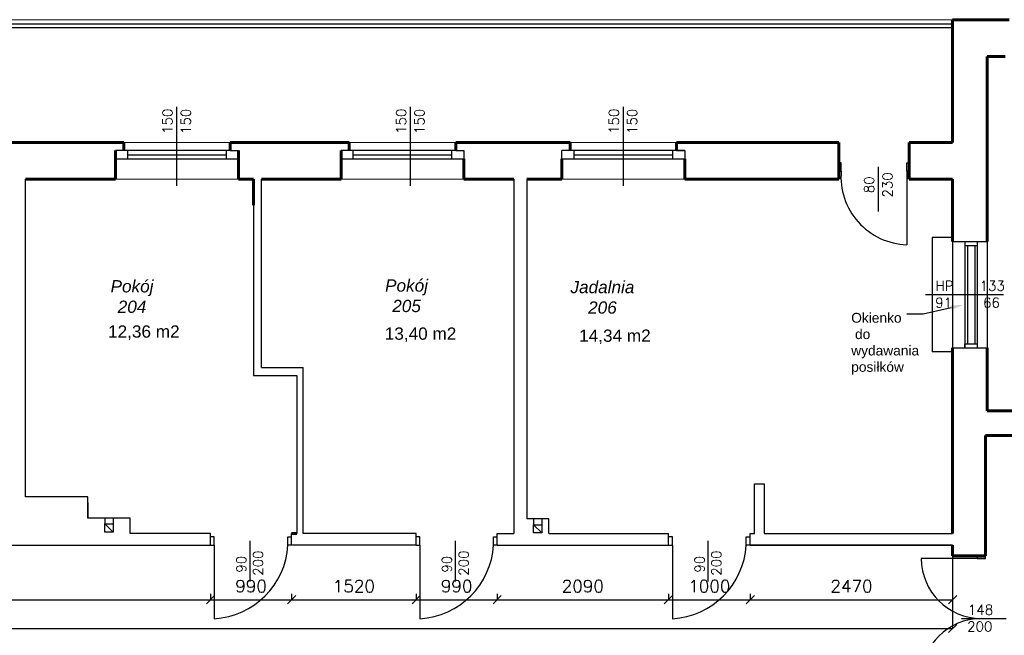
# Model space of a CAD drawing. Header units: millimetres. Extents: x -29041 to 64500, y 110629 to 283923.
# Tile 13 of 49: x 12167 to 24188, y 133450 to 140974. Entities that reach past the tile are written whole.
import ezdxf
from ezdxf import colors
from ezdxf.entities.mleader import LeaderData, LeaderLine
from ezdxf.math import Vec2, Vec3

# ---------------------------------------------------------------- set-up
doc = ezdxf.new("R2010")
doc.units = ezdxf.units.MM
for name, color, linetype in [('beton', 7, 'Continuous'), ('cienka', 1, 'Continuous'), ('sciany', 7, 'Continuous')]:
    doc.layers.add(name, color=color, linetype=linetype)
for name, color, linetype, lineweight in [('ISTN_PRZEKROJOWA', 7, 'Continuous', 60), ('ISTN_WIDOKOWA', 7, 'Continuous', 13), ('opisy_pomieszczen', 1, 'Continuous', 20)]:
    doc.layers.add(name, color=color, linetype=linetype, lineweight=lineweight)
doc.styles.add('ARIAL', font='ARIALN.TTF')
doc.styles.add('SLAWEK', font='simplex.shx', dxfattribs={"width": 0.7, "height": 1})
doc.styles.get("Standard").update_dxf_attribs({"font": 'arial.ttf'})
doc.styles.add('TXT 50', font='simplex.shx', dxfattribs={"height": 150})
doc.styles.add('txt150', font='arial.ttf', dxfattribs={"height": 150})
doc.dimstyles.new('wymiary1do50', dxfattribs={"dimtxt": 150, "dimasz": 100, "dimexe": 0.18, "dimexo": 0.066, "dimgap": 90, "dimtad": 1, "dimdec": 0, "dimzin": 0, "dimdsep": 46, "dimtxsty": 'txt150', "dimblk": 'OBLIQUE', "dimcen": 0.09, "dimclrd": 1, "dimclre": 1, "dimadec": 0, "dimazin": 0, "dimtfac": 1, "dimtdec": 0, "dimtix": 1, "dimtofl": 0, "dimtmove": 2, "dimatfit": 3, "dimfxl": 1, "dimtfillclr": 256, "dimtolj": 1, "dimtzin": 0, "dimarcsym": 0})

# ---------------------------------------------------------------- blocks, each defined once
blk = doc.blocks.new('_Oblique')
at = {"layer": 'sciany', "color": 0, "lineweight": -2}
blk.add_line((-0.5, -0.5), (0.5, 0.5), dxfattribs=at)
blk = doc.blocks.new('*D88')
at = {"layer": 'beton', "color": 1, "lineweight": -2}
for p, q in [((23557, 134554), (23557, 133534)), ((-1313, 134270), (-1313, 133534)), ((-1313, 133534), (23557, 133534))]:
    blk.add_line(p, q, dxfattribs=at)
at = {"layer": 'Defpoints', "color": 0}
for p in [(23557, 134554), (-1313, 134270), (23557, 133534)]:
    blk.add_point(p, dxfattribs=at)
at = {"layer": 'beton', "color": 1, "lineweight": -2, "xscale": 100, "yscale": 100, "zscale": 100, "rotation": 180}
blk.add_blockref('_Oblique', (-1313, 133534), dxfattribs=at)
at = {"layer": 'beton', "color": 1, "lineweight": -2, "xscale": 100, "yscale": 100, "zscale": 100}
blk.add_blockref('_Oblique', (23557, 133534), dxfattribs=at)
at = {"layer": 'beton', "color": 0, "insert": (11122, 133725), "char_height": 150, "attachment_point": 5, "style": 'TXT 50'}
blk.add_mtext('\\A1;24870', dxfattribs=at)
blk = doc.blocks.new('*D97')
at = {"layer": 'beton', "color": 1, "lineweight": -2}
for p, q in [((8527, 133956), (8527, 133886)), ((14497, 133956), (14497, 133886)), ((8527, 133886), (14497, 133886))]:
    blk.add_line(p, q, dxfattribs=at)
at = {"layer": 'Defpoints', "color": 0}
for p in [(8527, 133956), (14497, 133956), (14497, 133886)]:
    blk.add_point(p, dxfattribs=at)
at = {"layer": 'beton', "color": 1, "lineweight": -2, "xscale": 100, "yscale": 100, "zscale": 100, "rotation": 180}
blk.add_blockref('_Oblique', (8527, 133886), dxfattribs=at)
at = {"layer": 'beton', "color": 1, "lineweight": -2, "xscale": 100, "yscale": 100, "zscale": 100}
blk.add_blockref('_Oblique', (14497, 133886), dxfattribs=at)
at = {"layer": 'beton', "color": 0, "insert": (11512, 134051), "char_height": 150, "attachment_point": 5, "style": 'TXT 50'}
blk.add_mtext('\\A1;5970', dxfattribs=at)
blk = doc.blocks.new('*D98')
at = {"layer": 'beton', "color": 1, "lineweight": -2}
for p, q in [((14497, 133956), (14497, 133886)), ((15487, 133956), (15487, 133886)), ((14497, 133886), (15487, 133886))]:
    blk.add_line(p, q, dxfattribs=at)
at = {"layer": 'Defpoints', "color": 0}
for p in [(14497, 133956), (15487, 133956), (15487, 133886)]:
    blk.add_point(p, dxfattribs=at)
at = {"layer": 'beton', "color": 1, "lineweight": -2, "xscale": 100, "yscale": 100, "zscale": 100, "rotation": 180}
blk.add_blockref('_Oblique', (14497, 133886), dxfattribs=at)
at = {"layer": 'beton', "color": 1, "lineweight": -2, "xscale": 100, "yscale": 100, "zscale": 100}
blk.add_blockref('_Oblique', (15487, 133886), dxfattribs=at)
at = {"layer": 'beton', "color": 0, "insert": (14992, 134051), "char_height": 150, "attachment_point": 5, "style": 'TXT 50'}
blk.add_mtext('\\A1;990', dxfattribs=at)
blk = doc.blocks.new('*D99')
at = {"layer": 'beton', "color": 1, "lineweight": -2}
for p, q in [((15487, 133956), (15487, 133886)), ((17007, 133956), (17007, 133886)), ((15487, 133886), (17007, 133886))]:
    blk.add_line(p, q, dxfattribs=at)
at = {"layer": 'Defpoints', "color": 0}
for p in [(15487, 133956), (17007, 133956), (17007, 133886)]:
    blk.add_point(p, dxfattribs=at)
at = {"layer": 'beton', "color": 1, "lineweight": -2, "xscale": 100, "yscale": 100, "zscale": 100, "rotation": 180}
blk.add_blockref('_Oblique', (15487, 133886), dxfattribs=at)
at = {"layer": 'beton', "color": 1, "lineweight": -2, "xscale": 100, "yscale": 100, "zscale": 100}
blk.add_blockref('_Oblique', (17007, 133886), dxfattribs=at)
at = {"layer": 'beton', "color": 0, "insert": (16247, 134051), "char_height": 150, "attachment_point": 5, "style": 'TXT 50'}
blk.add_mtext('\\A1;1520', dxfattribs=at)
blk = doc.blocks.new('*D100')
at = {"layer": 'beton', "color": 1, "lineweight": -2}
for p, q in [((17007, 133956), (17007, 133886)), ((17997, 133956), (17997, 133886)), ((17007, 133886), (17997, 133886))]:
    blk.add_line(p, q, dxfattribs=at)
at = {"layer": 'Defpoints', "color": 0}
for p in [(17007, 133956), (17997, 133956), (17997, 133886)]:
    blk.add_point(p, dxfattribs=at)
at = {"layer": 'beton', "color": 1, "lineweight": -2, "xscale": 100, "yscale": 100, "zscale": 100, "rotation": 180}
blk.add_blockref('_Oblique', (17007, 133886), dxfattribs=at)
at = {"layer": 'beton', "color": 1, "lineweight": -2, "xscale": 100, "yscale": 100, "zscale": 100}
blk.add_blockref('_Oblique', (17997, 133886), dxfattribs=at)
at = {"layer": 'beton', "color": 0, "insert": (17502, 134051), "char_height": 150, "attachment_point": 5, "style": 'TXT 50'}
blk.add_mtext('\\A1;990', dxfattribs=at)
blk = doc.blocks.new('*D101')
at = {"layer": 'beton', "color": 1, "lineweight": -2}
for p, q in [((17997, 133956), (17997, 133886)), ((20087, 133956), (20087, 133886)), ((17997, 133886), (20087, 133886))]:
    blk.add_line(p, q, dxfattribs=at)
at = {"layer": 'Defpoints', "color": 0}
for p in [(17997, 133956), (20087, 133956), (20087, 133886)]:
    blk.add_point(p, dxfattribs=at)
at = {"layer": 'beton', "color": 1, "lineweight": -2, "xscale": 100, "yscale": 100, "zscale": 100, "rotation": 180}
blk.add_blockref('_Oblique', (17997, 133886), dxfattribs=at)
at = {"layer": 'beton', "color": 1, "lineweight": -2, "xscale": 100, "yscale": 100, "zscale": 100}
blk.add_blockref('_Oblique', (20087, 133886), dxfattribs=at)
at = {"layer": 'beton', "color": 0, "insert": (19042, 134051), "char_height": 150, "attachment_point": 5, "style": 'TXT 50'}
blk.add_mtext('\\A1;2090', dxfattribs=at)
blk = doc.blocks.new('*D102')
at = {"layer": 'beton', "color": 1, "lineweight": -2}
for p, q in [((20087, 133956), (20087, 133886)), ((21087, 133956), (21087, 133886)), ((20087, 133886), (21087, 133886))]:
    blk.add_line(p, q, dxfattribs=at)
at = {"layer": 'Defpoints', "color": 0}
for p in [(20087, 133956), (21087, 133956), (21087, 133886)]:
    blk.add_point(p, dxfattribs=at)
at = {"layer": 'beton', "color": 1, "lineweight": -2, "xscale": 100, "yscale": 100, "zscale": 100, "rotation": 180}
blk.add_blockref('_Oblique', (20087, 133886), dxfattribs=at)
at = {"layer": 'beton', "color": 1, "lineweight": -2, "xscale": 100, "yscale": 100, "zscale": 100}
blk.add_blockref('_Oblique', (21087, 133886), dxfattribs=at)
at = {"layer": 'beton', "color": 0, "insert": (20587, 134051), "char_height": 150, "attachment_point": 5, "style": 'TXT 50'}
blk.add_mtext('\\A1;1000', dxfattribs=at)
blk = doc.blocks.new('*D103')
at = {"layer": 'beton', "color": 1, "lineweight": -2}
for p, q in [((21087, 133956), (21087, 133886)), ((23557, 133956), (23557, 133886)), ((21087, 133886), (23557, 133886))]:
    blk.add_line(p, q, dxfattribs=at)
at = {"layer": 'Defpoints', "color": 0}
for p in [(21087, 133956), (23557, 133956), (23557, 133886)]:
    blk.add_point(p, dxfattribs=at)
at = {"layer": 'beton', "color": 1, "lineweight": -2, "xscale": 100, "yscale": 100, "zscale": 100, "rotation": 180}
blk.add_blockref('_Oblique', (21087, 133886), dxfattribs=at)
at = {"layer": 'beton', "color": 1, "lineweight": -2, "xscale": 100, "yscale": 100, "zscale": 100}
blk.add_blockref('_Oblique', (23557, 133886), dxfattribs=at)
at = {"layer": 'beton', "color": 0, "insert": (22322, 134051), "char_height": 150, "attachment_point": 5, "style": 'TXT 50'}
blk.add_mtext('\\A1;2470', dxfattribs=at)

msp = doc.modelspace()

# ---------------------------------------------------------------- linework, layer by layer
at = {"layer": 'cienka'}
for p, q in [((1497.12157, 140923.57672), (23557.12157, 140923.57672)), ((23557.12157, 140873.57672), (1497.12157, 140873.57672)), ((14087.12157, 138943.57672), (14087.12157, 139907.12348)), ((16940.01035, 138943.57672), (16940.01035, 139907.12348)), ((19537.12157, 138943.57672), (19537.12157, 139907.12348)), ((13337.12157, 139273.57672), (13337.12157, 139373.57672)), ((13437.12157, 139373.57672), (13337.12157, 139373.57672)), ((13437.12157, 139373.57672), (13337.12157, 139373.57672)), ((13337.12157, 139273.57672), (13337.12157, 139373.57672)), ((14737.12157, 139373.57672), (13337.12157, 139373.57672)), ((13487.12157, 139273.57672), (13487.12157, 139373.57672)), ((14687.12157, 139373.57672), (14687.12157, 139273.57672)), ((14737.12157, 139373.57672), (14837.12157, 139373.57672)), ((14737.12157, 139373.57672), (14837.12157, 139373.57672)), ((14737.12157, 139373.57672), (14837.12157, 139373.57672)), ((14837.12157, 139373.57672), (14837.12157, 139273.57672)), ((14837.12157, 139373.57672), (14837.12157, 139273.57672)), ((14837.12157, 139373.57672), (14837.12157, 139273.57672)), ((16190.01035, 139373.57672), (16090.01035, 139373.57672)), ((16090.01035, 139273.57672), (16090.01035, 139373.57672)), ((16190.01035, 139373.57672), (16090.01035, 139373.57672)), ((16090.01035, 139273.57672), (16090.01035, 139373.57672)), ((17490.01035, 139373.57672), (16090.01035, 139373.57672)), ((16240.01035, 139273.57672), (16240.01035, 139373.57672)), ((17440.01035, 139373.57672), (17440.01035, 139273.57672)), ((17490.01035, 139373.57672), (17590.01035, 139373.57672)), ((17490.01035, 139373.57672), (17590.01035, 139373.57672)), ((17490.01035, 139373.57672), (17590.01035, 139373.57672)), ((17490.01035, 139373.57672), (17590.01035, 139373.57672)), ((17490.01035, 139373.57672), (17590.01035, 139373.57672)), ((17590.01035, 139373.57672), (17590.01035, 139273.57672)), ((17590.01035, 139373.57672), (17590.01035, 139273.57672)), ((17590.01035, 139373.57672), (17590.01035, 139273.57672)), ((17590.01035, 139373.57672), (17590.01035, 139273.57672)), ((17590.01035, 139373.57672), (17590.01035, 139273.57672)), ((18787.12157, 139273.57672), (18787.12157, 139373.57672)), ((18887.12157, 139373.57672), (18787.12157, 139373.57672)), ((18787.12157, 139273.57672), (18787.12157, 139373.57672)), ((18887.12157, 139373.57672), (18787.12157, 139373.57672)), ((18787.12157, 139273.57672), (18787.12157, 139373.57672)), ((18887.12157, 139373.57672), (18787.12157, 139373.57672)), ((20287.12157, 139373.57672), (18787.12157, 139373.57672)), ((18937.12157, 139273.57672), (18937.12157, 139373.57672)), ((20137.12157, 139373.57672), (20137.12157, 139273.57672)), ((20187.12157, 139373.57672), (20287.12157, 139373.57672)), ((20187.12157, 139373.57672), (20287.12157, 139373.57672)), ((20287.12157, 139373.57672), (20287.12157, 139273.57672)), ((20287.12157, 139373.57672), (20287.12157, 139273.57672)), ((13337.12157, 139273.57672), (13487.12157, 139273.57672)), ((13487.12157, 139323.57672), (14687.12157, 139323.57672)), ((13487.12157, 139273.57672), (14687.12157, 139273.57672)), ((14687.12157, 139273.57672), (14837.12157, 139273.57672)), ((16090.01035, 139273.57672), (16240.01035, 139273.57672)), ((16240.01035, 139323.57672), (17440.01035, 139323.57672)), ((16240.01035, 139273.57672), (17440.01035, 139273.57672)), ((17440.01035, 139273.57672), (17590.01035, 139273.57672)), ((18787.12157, 139273.57672), (18937.12157, 139273.57672)), ((18937.12157, 139323.57672), (20137.12157, 139323.57672)), ((18937.12157, 139273.57672), (20287.12157, 139273.57672)), ((20187.12157, 139273.57672), (20287.12157, 139273.57672)), ((22197.12157, 139223.57672), (22167.12157, 139223.57672)), ((22197.12157, 139123.57672), (22197.12157, 139223.57672)), ((22997.12157, 139123.57672), (22997.12157, 139223.57672)), ((22997.12157, 139223.57672), (23027.12157, 139223.57672)), ((22167.12157, 139123.57672), (22197.12157, 139123.57672)), ((22647.12157, 139173.57672), (22647.12157, 138629.65955)), ((23027.12157, 139123.57672), (22997.12157, 139123.57672)), ((12237.12157, 135143.57672), (12237.12157, 139023.57672)), ((15020.01035, 139023.57672), (15020.01035, 136623.57672)), ((15120.01035, 136723.57672), (15120.01035, 139023.57672)), ((18200.01035, 139023.57672), (18200.01035, 134693.57672)), ((18357.12157, 139023.57672), (18357.12157, 134873.57672)), ((23557.12157, 138313.57672), (23307.12157, 138313.57672)), ((23307.12157, 138313.57672), (23307.12157, 136913.57672)), ((23557.12157, 138263.57672), (23557.12157, 138313.57672)), ((23557.12157, 138263.57672), (23977.12157, 138263.57672)), ((23557.12157, 138263.57672), (23557.12157, 136963.57672)), ((23707.12157, 138263.57672), (23707.12157, 136963.57672)), ((23857.12157, 138263.57672), (23857.12157, 136963.57672)), ((23977.12157, 138263.57672), (23977.12157, 136963.57672)), ((23707.12157, 138213.57672), (23857.12157, 138213.57672)), ((23707.12157, 138163.57672), (23707.12157, 138113.57672)), ((23737.12157, 138213.57672), (23737.12157, 137013.57672)), ((23827.12157, 138213.57672), (23827.12157, 137013.57672)), ((23226.30586, 137613.57672), (24179.294, 137613.57672)), ((23557.12157, 136963.57672), (23977.12157, 136963.57672)), ((23557.12157, 136963.57672), (23557.12157, 136913.57672)), ((23707.12157, 137013.57672), (23857.12157, 137013.57672)), ((23707.12157, 136963.57672), (23707.12157, 137013.57672)), ((23557.12157, 136913.57672), (23307.12157, 136913.57672)), ((15120.01035, 136723.57672), (15627.12157, 136723.57672)), ((15627.12157, 134693.57672), (15627.12157, 136723.57672)), ((15020.01035, 136623.57672), (15550.01035, 136623.57672)), ((15550.01035, 136623.57672), (15550.01035, 134693.57672)), ((21137.12157, 134693.57672), (21137.12157, 135303.57672)), ((21137.12157, 135303.57672), (21257.12157, 135303.57672)), ((21257.12157, 135303.57672), (21257.12157, 134693.57672)), ((12997.12157, 135143.57672), (12237.12157, 135143.57672)), ((12997.12157, 134883.57672), (12997.12157, 135143.57672)), ((12997.12157, 135074.53421), (12997.12157, 134883.57672)), ((13517.12157, 134883.57672), (12997.12157, 134883.57672)), ((13307.74657, 134883.57672), (13206.49657, 134883.57672)), ((13517.12157, 134693.57672), (13517.12157, 134883.57672)), ((13307.74657, 134710.84671), (13206.49657, 134812.09671)), ((18627.12157, 134873.57672), (18357.12157, 134873.57672)), ((18542.74657, 134700.84671), (18441.49657, 134802.09671)), ((18627.12157, 134693.57672), (18627.12157, 134873.57672)), ((14497.12157, 134693.57672), (13517.12157, 134693.57672)), ((14497.12157, 134553.57672), (14497.12157, 134693.57672)), ((14542.12157, 134653.57672), (14497.12157, 134653.57672)), ((14542.12157, 134553.57672), (14542.12157, 134653.57672)), ((15442.12157, 134553.57672), (15442.12157, 134653.57672)), ((15442.12157, 134653.57672), (15487.12157, 134653.57672)), ((15487.12157, 134553.57672), (15487.12157, 134693.57672)), ((17007.12157, 134693.57672), (15627.12157, 134693.57672)), ((17007.12157, 134553.57672), (17007.12157, 134693.57672)), ((17052.12157, 134653.57672), (17007.12157, 134653.57672)), ((17052.12157, 134553.57672), (17052.12157, 134653.57672)), ((17952.12157, 134553.57672), (17952.12157, 134653.57672)), ((17952.12157, 134653.57672), (17997.12157, 134653.57672)), ((17997.12157, 134553.57672), (17997.12157, 134693.57672)), ((17997.12157, 134693.57672), (18200.01035, 134693.57672)), ((18627.12157, 134693.57672), (20087.12157, 134693.57672)), ((20087.12157, 134553.57672), (20087.12157, 134693.57672)), ((20137.12157, 134653.57672), (20087.12157, 134653.57672)), ((20137.12157, 134553.57672), (20137.12157, 134653.57672)), ((21037.12157, 134553.57672), (21037.12157, 134653.57672)), ((21037.12157, 134653.57672), (21087.12157, 134653.57672)), ((21087.12157, 134553.57672), (21087.12157, 134693.57672)), ((21087.12157, 134693.57672), (21137.12157, 134693.57672)), ((21257.12157, 134693.57672), (23557.12157, 134693.57672)), ((8527.12157, 134553.57672), (14497.12157, 134553.57672)), ((14497.12157, 134553.57672), (14542.12157, 134553.57672)), ((14979.62157, 134109.65955), (14979.62157, 134603.57672)), ((15487.12157, 134553.57672), (15442.12157, 134553.57672)), ((17007.12157, 134553.57672), (15487.12157, 134553.57672)), ((17007.12157, 134553.57672), (17052.12157, 134553.57672)), ((17489.62157, 134109.65955), (17489.62157, 134603.57672)), ((17997.12157, 134553.57672), (17952.12157, 134553.57672)), ((17997.12157, 134553.57672), (20087.12157, 134553.57672)), ((20087.12157, 134553.57672), (20137.12157, 134553.57672)), ((20574.62157, 134109.65955), (20574.62157, 134603.57672)), ((21087.12157, 134553.57672), (21037.12157, 134553.57672)), ((21087.12157, 134553.57672), (23557.12157, 134553.57672)), ((23557.12157, 134553.57672), (21087.12157, 134553.57672)), ((23857.12157, 134423.57672), (23857.12157, 134387.70845)), ((23957.12157, 134387.70845), (23957.12157, 134423.57672)), ((23857.12157, 134387.70845), (23957.12157, 134387.70845)), ((23665.34569, 133655.64259), (24209.26285, 133655.64259))]:
    msp.add_line(p, q, dxfattribs=at)
for points in [[(22997.12157, 139123.57672), (22997.12157, 138223.57672)], [(13206.49657, 134883.57672), (13206.49657, 134812.09671)], [(13307.74657, 134883.57672), (13307.74657, 134812.09671)], [(13206.49657, 134812.09671), (13307.74657, 134710.84671)], [(13206.49657, 134812.09671), (13307.74657, 134710.84671)], [(18441.49657, 134873.57672), (18441.49657, 134802.09671)], [(18441.49657, 134802.09671), (18542.74657, 134700.84671)], [(18441.49657, 134802.09671), (18542.74657, 134700.84671)], [(18542.74657, 134873.57672), (18542.74657, 134802.09671)], [(14542.12157, 134553.57672), (14542.12157, 133653.57672)], [(17052.12157, 134553.57672), (17052.12157, 133653.57672)], [(20137.12157, 134553.57672), (20137.12157, 133653.57672)], [(23957.12157, 134387.70845), (23175.0557, 134387.70845)]]:
    msp.add_lwpolyline(points, dxfattribs=at)
for points in [[(13206.49657, 134812.09671), (13307.74657, 134812.09671), (13307.74657, 134710.84671), (13206.49657, 134710.84671)], [(18441.49657, 134802.09671), (18542.74657, 134802.09671), (18542.74657, 134700.84671), (18441.49657, 134700.84671)]]:
    msp.add_lwpolyline(points, close=True, dxfattribs=at)
for centre, radius, start, end in [((23023.52099, 139052.59842), 829.44193, 175.090992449, 268.176086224), ((14487.92201, 134607.77628), 955.73762, 273.250968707, 356.749031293), ((16997.92201, 134607.77628), 955.73762, 273.250968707, 356.749031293), ((20082.92201, 134607.77628), 955.73762, 273.250968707, 356.749031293), ((23907.12157, 134387.70845), 732.06587, 180, 270), ((23907.12157, 132923.57672), 732.06587, 90, 180)]:
    msp.add_arc(centre, radius, start, end, dxfattribs=at)
at = {"layer": 'ISTN_PRZEKROJOWA'}
for p, q in [((23557.12157, 139473.57672), (23557.12157, 140973.57672)), ((24247.12157, 140973.57672), (23557.12157, 140973.57672)), ((23977.12157, 140523.57672), (23977.12157, 138263.57672)), ((23977.12157, 140523.57672), (24197.12157, 140523.57672)), ((11977.12157, 139473.57672), (13147.12157, 139473.57672)), ((11977.12157, 139473.57672), (13437.12157, 139473.57672)), ((12297.12157, 139473.57672), (12826.06542, 139473.57672)), ((12297.12157, 139473.57672), (12826.06542, 139473.57672)), ((13147.12157, 139473.57672), (12347.12157, 139473.57672)), ((12347.12157, 139473.57672), (12797.12157, 139473.57672)), ((12347.12157, 139473.57672), (12797.12157, 139473.57672)), ((12747.12157, 139473.57672), (12797.12157, 139473.57672)), ((12747.12157, 139473.57672), (12797.12157, 139473.57672)), ((12772.12157, 139473.57672), (13086.61192, 139473.57672)), ((13437.12157, 139473.57672), (13437.12157, 139373.57672)), ((13437.12157, 139473.57672), (13437.12157, 139373.57672)), ((14737.12157, 139473.57672), (14737.12157, 139373.57672)), ((14737.12157, 139473.57672), (14737.12157, 139373.57672)), ((14737.12157, 139473.57672), (14737.12157, 139373.57672)), ((14737.12157, 139473.57672), (16190.01035, 139473.57672)), ((16190.01035, 139473.57672), (16190.01035, 139373.57672)), ((16190.01035, 139473.57672), (16190.01035, 139373.57672)), ((17490.01035, 139473.57672), (18647.12157, 139473.57672)), ((17490.01035, 139473.57672), (18647.12157, 139473.57672)), ((17490.01035, 139473.57672), (17490.01035, 139373.57672)), ((17490.01035, 139473.57672), (17490.01035, 139373.57672)), ((17490.01035, 139473.57672), (17490.01035, 139373.57672)), ((17490.01035, 139473.57672), (18647.12157, 139473.57672)), ((17490.01035, 139473.57672), (17490.01035, 139373.57672)), ((17490.01035, 139473.57672), (17490.01035, 139373.57672)), ((17490.01035, 139473.57672), (18887.12157, 139473.57672)), ((17797.12157, 139473.57672), (18326.06542, 139473.57672)), ((17797.12157, 139473.57672), (18326.06542, 139473.57672)), ((17797.12157, 139473.57672), (18326.06542, 139473.57672)), ((18647.12157, 139473.57672), (18247.12157, 139473.57672)), ((18272.12157, 139473.57672), (18586.61192, 139473.57672)), ((18272.12157, 139473.57672), (18586.61192, 139473.57672)), ((18647.12157, 139473.57672), (18429.36674, 139473.57672)), ((18887.12157, 139473.57672), (18887.12157, 139373.57672)), ((18887.12157, 139473.57672), (18887.12157, 139373.57672)), ((18887.12157, 139473.57672), (18887.12157, 139373.57672)), ((20187.12157, 139473.57672), (20187.12157, 139373.57672)), ((20187.12157, 139473.57672), (20187.12157, 139373.57672)), ((22167.12157, 139473.57672), (20187.12157, 139473.57672)), ((22167.12157, 139023.57672), (22167.12157, 139473.57672)), ((23027.12157, 139473.57672), (23027.12157, 139023.57672)), ((23027.12157, 139473.57672), (23557.12157, 139473.57672)), ((13337.12157, 139373.57672), (13337.12157, 139023.57672)), ((13337.12157, 139373.57672), (13337.12157, 139023.57672)), ((14837.12157, 139373.57672), (14837.12157, 139023.57672)), ((14837.12157, 139373.57672), (14837.12157, 139023.57672)), ((14837.12157, 139373.57672), (14837.12157, 139023.57672)), ((16090.01035, 139373.57672), (16090.01035, 139023.57672)), ((16090.01035, 139373.57672), (16090.01035, 139023.57672)), ((23027.12157, 139373.57672), (23027.12157, 139273.57672)), ((17590.01035, 139273.57672), (17590.01035, 139023.57672)), ((17590.01035, 139273.57672), (17590.01035, 139023.57672)), ((17590.01035, 139273.57672), (17590.01035, 139023.57672)), ((17590.01035, 139273.57672), (17590.01035, 139023.57672)), ((17590.01035, 139273.57672), (17590.01035, 139023.57672)), ((18787.12157, 139273.57672), (18787.12157, 139023.57672)), ((18787.12157, 139273.57672), (18787.12157, 139023.57672)), ((18787.12157, 139273.57672), (18787.12157, 139023.57672)), ((20287.12157, 139273.57672), (20287.12157, 139023.57672)), ((20287.12157, 139273.57672), (20287.12157, 139023.57672)), ((12237.12157, 139023.57672), (13337.12157, 139023.57672)), ((14837.12157, 139023.57672), (15020.01035, 139023.57672)), ((14947.12157, 139023.57672), (15020.01035, 139023.57672)), ((14947.12157, 139023.57672), (15020.01035, 139023.57672)), ((14947.12157, 139023.57672), (15020.01035, 139023.57672)), ((15020.01035, 139023.57672), (15020.01035, 138707.6696)), ((15120.01035, 139023.57672), (15437.12157, 139023.57672)), ((15120.01035, 139023.57672), (15437.12157, 139023.57672)), ((15120.01035, 139023.57672), (15237.12157, 139023.57672)), ((15120.01035, 139023.57672), (15237.12157, 139023.57672)), ((15120.01035, 139023.57672), (15797.12157, 139023.57672)), ((15120.01035, 139023.57672), (15797.12157, 139023.57672)), ((15120.01035, 139023.57672), (15797.12157, 139023.57672)), ((15120.01035, 139023.57672), (15797.12157, 139023.57672)), ((15120.01035, 139023.57672), (16090.01035, 139023.57672)), ((15147.12157, 139023.57672), (15247.12157, 139023.57672)), ((15247.12157, 139023.57672), (15797.12157, 139023.57672)), ((18200.01035, 139023.57672), (17590.01035, 139023.57672)), ((18357.12157, 139023.57672), (18787.12157, 139023.57672)), ((20287.12157, 139023.57672), (22167.12157, 139023.57672)), ((23027.12157, 139023.57672), (23557.12157, 139023.57672)), ((23557.12157, 139023.57672), (23557.12157, 138423.57672)), ((23557.12157, 139023.57672), (23557.12157, 138263.57672)), ((23557.12157, 136963.57672), (23557.12157, 134693.57672)), ((23977.12157, 136193.57672), (23977.12157, 136963.57672)), ((24637.12157, 136193.57672), (23977.12157, 136193.57672)), ((23957.12157, 134423.57672), (23957.12157, 135893.57672)), ((23957.12157, 135893.57672), (24637.12157, 135893.57672)), ((15487.12157, 134693.57672), (15550.01035, 134693.57672)), ((23557.12157, 134553.57672), (23557.12157, 134423.57672)), ((23557.12157, 134423.57672), (23957.12157, 134423.57672))]:
    msp.add_line(p, q, dxfattribs=at)
at = {"layer": 'ISTN_WIDOKOWA'}
for p, q in [((1497.12157, 140973.57672), (23557.12157, 140973.57672)), ((14737.12157, 139473.57672), (13437.12157, 139473.57672)), ((17490.01035, 139473.57672), (16190.01035, 139473.57672)), ((20187.12157, 139473.57672), (18887.12157, 139473.57672)), ((13337.12157, 139023.57672), (14837.12157, 139023.57672)), ((16090.01035, 139023.57672), (17590.01035, 139023.57672)), ((20287.12157, 139023.57672), (18787.12157, 139023.57672))]:
    msp.add_line(p, q, dxfattribs=at)

# ---------------------------------------------------------------- texts
at = {"layer": 'cienka', "style": 'SLAWEK'}
for s, p in [('150', (14031.73255, 139578.10282)), ('150', (14255.34801, 139576.38418)), ('150', (16884.62133, 139578.10282)), ('150', (17108.23679, 139576.38418)), ('150', (19481.73255, 139578.10282)), ('150', (19705.34801, 139576.38418)), ('80', (22598.89513, 138853.20746)), ('230', (22822.51059, 138799.95075)), ('200', (15137.49201, 134178.46427)), ('200', (17647.49201, 134178.46427)), ('200', (20732.49201, 134178.46427)), ('90', (14932.56078, 134216.18702)), ('90', (17442.56078, 134216.18702)), ('90', (20527.56078, 134216.18702))]:
    msp.add_text(s, height=120, rotation=90, dxfattribs=at).set_placement(p)
for s, p in [('HP', (23347.8095, 137660.63751)), ('133', (23886.22523, 137660.63751)), ('91', (23345.02673, 137455.70628)), ('66', (23927.97389, 137455.70628)), ('148', (23744.34231, 133702.70338)), ('200', (23734.15041, 133497.77215))]:
    msp.add_text(s, height=120, dxfattribs=at).set_placement(p)
at = {"layer": 'ISTN_PRZEKROJOWA', "color": 0, "insert": (22319.06119, 136634.22876), "char_height": 200, "width": 700.9017735, "attachment_point": 7}
msp.add_mtext('{\\fArial|b0|i0|c0|p34;\\H0.6x;Okienko\\P do wydawania\\Pposiłków }', dxfattribs=at)
at = {"layer": 'opisy_pomieszczen', "lineweight": 18, "char_height": 150, "width": 1216.6065571, "attachment_point": 1}
for s, insert in [('\\pxqc;{\\fArial|b0|i1|c238|p34;\\C0;Pokój \\P\\pxqc;204 }', (12930.27183, 137790.62996)), ('\\pxqc;{\\fArial|b0|i1|c238|p34;\\C0;Pokój\\P\\pxqc;205 }', (16282.08876, 137800.22209)), ('\\pxqc;{\\fArial|b0|i1|c238|p34;\\C0;Jadalnia\\P\\pxqc;206}', (18673.44822, 137781.0753)), ('{\\fArial|b0|i0|c238|p34;\\C0;12,36 m2}', (13246.05963, 137237.83477)), ('{\\fArial|b0|i0|c238|p34;\\C0;13,40 m2}', (16624.25427, 137212.25662)), ('{\\fArial|b0|i0|c238|p34;\\C0;14,34 m2}', (18997.51138, 137186.90331))]:
    msp.add_mtext(s, dxfattribs=dict(at, insert=insert))

# ---------------------------------------------------------------- dimensions: what is measured, and where the dimension line sits
at = {"layer": 'beton'}
dim = msp.add_linear_dim(base=(23557.12157, 133533.74798), p1=(-1312.87843, 134270.41313), p2=(23557.12157, 134553.57672), dimstyle='wymiary1do50', override={"dimtxsty": 'TXT 50'}, dxfattribs=at)
dim.commit()
dim.dimension.update_dxf_attribs({"geometry": '*D88', "text_midpoint": (11122.12157, 133725.49247), "dimtype": 160})
for base, p1, p2, picture, middle in [((14497.12157, 133885.84567), (8527.12157, 133955.84567), (14497.12157, 133955.84567), '*D97', (11512.12157, 134050.84567)), ((15487.12157, 133885.84567), (14497.12157, 133955.84567), (15487.12157, 133955.84567), '*D98', (14992.12157, 134050.84567)), ((17007.12157, 133885.84567), (15487.12157, 133955.84567), (17007.12157, 133955.84567), '*D99', (16247.12157, 134050.84567)), ((17997.12157, 133885.84567), (17007.12157, 133955.84567), (17997.12157, 133955.84567), '*D100', (17502.12157, 134050.84567)), ((20087.12157, 133885.84567), (17997.12157, 133955.84567), (20087.12157, 133955.84567), '*D101', (19042.12157, 134050.84567)), ((21087.12157, 133885.84567), (20087.12157, 133955.84567), (21087.12157, 133955.84567), '*D102', (20587.12157, 134050.84567)), ((23557.12157, 133885.84567), (21087.12157, 133955.84567), (23557.12157, 133955.84567), '*D103', (22322.12157, 134050.84567))]:
    dim = msp.add_linear_dim(base=base, p1=p1, p2=p2, dimstyle='wymiary1do50', override={"dimtxsty": 'TXT 50'}, dxfattribs=at)
    dim.commit()
    dim.dimension.update_dxf_attribs({"geometry": picture, "text_midpoint": middle})

# ---------------------------------------------------------------- leaders
at = {"layer": 'cienka'}
ml = msp.add_multileader_mtext('Standard', dxfattribs=at)
ml.set_content('{\\H0.75x;}', color=256, style='ARIAL')
ml.set_leader_properties()
ml.build(insert=Vec2(0, 0))
ml.multileader.update_dxf_attribs({"text_top_attachment_type": 0, "text_bottom_attachment_type": 0, "dogleg_length": 37.69723, "arrow_head_size": 157.5})
ctx = ml.context
ctx.base_point, ctx.char_height, ctx.arrow_head_size, ctx.landing_gap_size, ctx.plane_origin = Vec3(22975.98695, 137375.45531), 210, 157.5, 10.5, Vec3(13297.70154, 139152.32332)
notes = []
notes.append((ctx, [(0, (1, 1, 0), (23197.22892, 137375.45531), (-1, 0), 200.24197, [(0, [(23691.02842, 137489.38853)], 256, [])])]))
ctx.mtext.insert, ctx.mtext.rotation, ctx.mtext.width, ctx.mtext.flow_direction = Vec3(22986.48695, 137480.45531), 6.2831853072, 5364.4351586, 5
for ctx, leaders in notes:
    for number, flags, end, landing, length, lines in leaders:
        leader = LeaderData()
        leader.index, (leader.has_last_leader_line, leader.has_dogleg_vector, leader.attachment_direction) = number, flags
        leader.last_leader_point, leader.dogleg_vector, leader.dogleg_length = Vec3(end), Vec3(landing), length
        for number, points, colour, breaks in lines:
            line = LeaderLine()
            line.index, line.vertices, line.color, line.breaks = number, Vec3.list(points), colors.encode_raw_color(colour), breaks
            leader.lines.append(line)
        ctx.leaders.append(leader)

doc.saveas('drawing.dxf')
